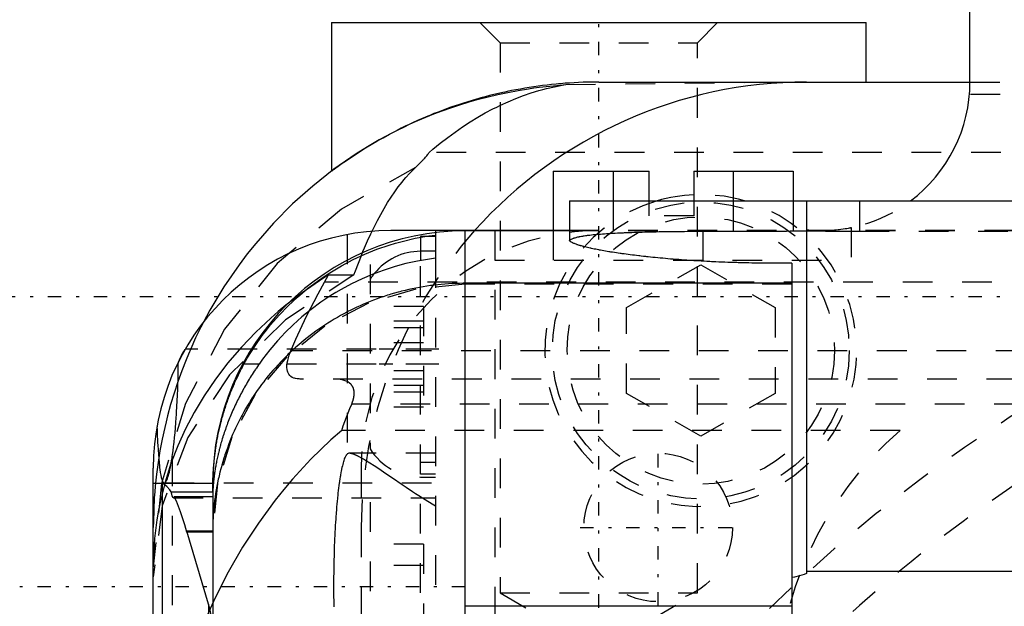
# Model space of a CAD drawing. Extents: x -128 to 128, y -5 to 816.
# Tile 17 of 24: x -62 to -28, y 717 to 737. Entities that reach past the tile are written whole.
import ezdxf

# ---------------------------------------------------------------- set-up
doc = ezdxf.new("R2010")
doc.units = 0
doc.linetypes.add('CENTER', pattern=[1.5, 0.45, -0.5, 0.05, -0.5])
doc.linetypes.add('DASHED', pattern=[2, 1, -1])
for name, color, linetype in [('AM_0', 7, 'CONTINUOUS'), ('AM_3', 7, 'DASHED'), ('AM_7', 7, 'CENTER')]:
    doc.layers.add(name, color=color, linetype=linetype)

msp = doc.modelspace()

# ---------------------------------------------------------------- linework, layer by layer
at = {"layer": 'AM_0', "color": 7, "linetype": 'CONTINUOUS'}
for p, q in [((-29.5, 735), (-29.5, 742)), ((-51, 737), (-51, 732)), ((-51, 737), (-33, 737)), ((-33, 735), (-33, 737)), ((-42, 735), (-29.5, 735)), ((-43.541, 732), (-43.541, 730)), ((-43.541, 732), (-40.3, 732)), ((-41.521, 732), (-41.521, 731)), ((-40.3, 731), (-40.3, 732)), ((-38.8, 732), (-35.459, 732)), ((-38.8, 732), (-38.8, 731)), ((-37.479, 732), (-37.479, 731)), ((-35.459, 732), (-35.459, 731)), ((-42.986, 731), (27.986, 731)), ((-42.986, 731), (-42.986, 729.659)), ((-35, 731), (-35, 718.448)), ((-42.986, 730), (-49, 730)), ((-47.5, 729.847), (-47.5, 729.065)), ((-42.986, 729.986), (-46.5, 729.986)), ((-46.5, 630.014), (-46.5, 729.986)), ((-47.5, 729.3), (-48, 729.3)), ((-48, 729.3), (-48, 728.992)), ((-35.5, 728.9), (-35.5, 715.989)), ((-35.5, 728.223), (-46.5, 728.223)), ((-53.44, 725.5), (-53.947, 725.5)), ((-57, 638), (-57, 722)), ((-55, 721.486), (-57, 721.486)), ((-56.696, 721.476), (-57, 721.476)), ((-56.696, 638.524), (-56.696, 721.476)), ((-55, 721.486), (-55, 721.202)), ((-56.394, 721.202), (-55, 721.202)), ((-55, 721.032), (-56.296, 721.032)), ((-55, 721.032), (-55, 680)), ((-55.874, 719.878), (-55.875, 719.846)), ((-55, 719.878), (-55.874, 719.878)), ((-55.137, 717.414), (-55.874, 719.878)), ((-35, 718.524), (-16.6, 718.524)), ((-55.137, 717.414), (-55.137, 642.586)), ((-35.5, 717.346), (-46.5, 717.346))]:
    msp.add_line(p, q, dxfattribs=at)
for points in [[(-42, 735, 0), (-42.076, 735, 0), (-42.227, 734.998, 0), (-42.379, 734.995, 0), (-42.455, 734.993, 0), (-42.53, 734.991, 0), (-42.682, 734.984, 0), (-42.833, 734.977, 0), (-42.985, 734.968, 0), (-43.136, 734.957, 0), (-43.287, 734.945, 0), (-43.362, 734.938, 0), (-43.438, 734.931, 0), (-43.589, 734.916, 0), (-43.739, 734.899, 0), (-43.89, 734.88, 0), (-44.04, 734.861, 0), (-44.19, 734.839, 0), (-44.265, 734.828, 0), (-44.34, 734.816, 0), (-44.489, 734.792, 0), (-44.639, 734.766, 0), (-44.713, 734.753, 0), (-44.788, 734.739, 0), (-44.937, 734.71, 0), (-45.085, 734.679, 0), (-45.159, 734.664, 0), (-45.233, 734.647, 0), (-45.381, 734.614, 0), (-45.529, 734.579, 0), (-45.676, 734.543, 0), (-45.823, 734.505, 0), (-45.969, 734.465, 0), (-46.042, 734.445, 0), (-46.115, 734.425, 0), (-46.26, 734.382, 0), (-46.406, 734.338, 0), (-46.55, 734.293, 0), (-46.694, 734.246, 0), (-46.838, 734.198, 0), (-46.91, 734.174, 0), (-46.981, 734.149, 0), (-47.124, 734.098, 0), (-47.266, 734.045, 0), (-47.408, 733.991, 0), (-47.549, 733.936, 0), (-47.69, 733.879, 0), (-47.76, 733.85, 0), (-47.83, 733.821, 0), (-47.969, 733.761, 0), (-48.108, 733.7, 0), (-48.246, 733.638, 0), (-48.383, 733.574, 0), (-48.52, 733.509, 0), (-48.588, 733.476, 0), (-48.656, 733.442, 0), (-48.792, 733.374, 0), (-48.927, 733.305, 0), (-49.393, 733.052, 0), (-49.785, 732.822, 0), (-50.17, 732.58, 0), (-50.917, 732.062, 0), (-51.632, 731.499, 0), (-52.311, 730.894, 0), (-52.952, 730.25, 0), (-53.553, 729.567, 0), (-53.838, 729.213, 0), (-54.111, 728.85, 0), (-54.625, 728.099, 0), (-55.093, 727.32, 0), (-55.309, 726.919, 0)], [(-53.947, 725.5, 0), (-53.835, 725.698, 0), (-53.593, 726.087, 0), (-53.33, 726.463, 0), (-53.192, 726.644, 0), (-53.05, 726.82, 0), (-52.759, 727.155, 0), (-52.461, 727.463, 0), (-52.145, 727.759, 0), (-51.803, 728.048, 0), (-51.439, 728.323, 0), (-51.25, 728.454, 0), (-51.058, 728.58, 0), (-50.666, 728.814, 0), (-50.269, 729.024, 0), (-49.873, 729.208, 0), (-49.477, 729.367, 0), (-49.06, 729.511, 0), (-48.844, 729.576, 0), (-48.624, 729.636, 0), (-48.178, 729.739, 0), (-47.726, 729.817, 0), (-47.5, 729.847, 0)], [(-35.5, 728.9, 0), (-35.55, 728.9, 0), (-35.65, 728.899, 0), (-35.75, 728.898, 0), (-35.8, 728.898, 0), (-35.85, 728.898, 0), (-35.949, 728.898, 0), (-36.047, 728.898, 0), (-36.146, 728.898, 0), (-36.246, 728.898, 0), (-36.346, 728.899, 0), (-36.396, 728.899, 0), (-36.446, 728.9, 0), (-36.546, 728.901, 0), (-36.647, 728.902, 0), (-36.748, 728.904, 0), (-36.849, 728.905, 0), (-36.95, 728.907, 0), (-37.001, 728.908, 0), (-37.052, 728.91, 0), (-37.153, 728.912, 0), (-37.254, 728.915, 0), (-37.305, 728.916, 0), (-37.356, 728.918, 0), (-37.457, 728.921, 0), (-37.558, 728.924, 0), (-37.608, 728.926, 0), (-37.659, 728.927, 0), (-37.759, 728.931, 0), (-37.86, 728.935, 0), (-37.96, 728.939, 0), (-38.06, 728.944, 0), (-38.159, 728.948, 0), (-38.209, 728.951, 0), (-38.258, 728.953, 0), (-38.357, 728.958, 0), (-38.455, 728.964, 0), (-38.553, 728.969, 0), (-38.65, 728.975, 0), (-38.746, 728.98, 0), (-38.794, 728.983, 0), (-38.842, 728.986, 0), (-38.937, 728.993, 0), (-39.031, 728.999, 0), (-39.125, 729.006, 0), (-39.218, 729.012, 0), (-39.31, 729.019, 0), (-39.356, 729.023, 0), (-39.401, 729.026, 0), (-39.492, 729.033, 0), (-39.581, 729.041, 0), (-39.67, 729.048, 0), (-39.758, 729.056, 0), (-39.844, 729.064, 0), (-39.887, 729.068, 0), (-39.93, 729.072, 0), (-40.015, 729.08, 0), (-40.098, 729.088, 0), (-40.181, 729.096, 0), (-40.262, 729.104, 0), (-40.342, 729.113, 0), (-40.382, 729.117, 0), (-40.421, 729.121, 0), (-40.499, 729.13, 0), (-40.576, 729.139, 0), (-40.614, 729.143, 0), (-40.651, 729.147, 0), (-40.725, 729.156, 0), (-40.798, 729.165, 0), (-40.834, 729.169, 0), (-40.87, 729.174, 0), (-40.94, 729.183, 0), (-41.009, 729.192, 0), (-41.078, 729.201, 0), (-41.145, 729.21, 0), (-41.212, 729.219, 0), (-41.246, 729.224, 0), (-41.279, 729.229, 0), (-41.344, 729.238, 0), (-41.409, 729.248, 0), (-41.472, 729.258, 0), (-41.535, 729.267, 0), (-41.597, 729.277, 0), (-41.627, 729.282, 0), (-41.658, 729.287, 0), (-41.717, 729.297, 0), (-41.776, 729.307, 0), (-41.833, 729.317, 0), (-41.89, 729.327, 0), (-41.945, 729.337, 0), (-41.972, 729.342, 0), (-41.999, 729.347, 0), (-42.051, 729.358, 0), (-42.103, 729.368, 0), (-42.153, 729.378, 0), (-42.202, 729.388, 0), (-42.249, 729.399, 0), (-42.273, 729.404, 0), (-42.295, 729.409, 0), (-42.34, 729.419, 0), (-42.384, 729.429, 0), (-42.426, 729.439, 0), (-42.466, 729.449, 0), (-42.506, 729.46, 0), (-42.525, 729.465, 0), (-42.543, 729.47, 0), (-42.58, 729.48, 0), (-42.614, 729.49, 0), (-42.631, 729.495, 0), (-42.648, 729.5, 0), (-42.68, 729.509, 0), (-42.71, 729.519, 0), (-42.724, 729.524, 0), (-42.739, 729.529, 0), (-42.766, 729.539, 0), (-42.792, 729.548, 0), (-42.816, 729.558, 0), (-42.839, 729.567, 0), (-42.86, 729.576, 0), (-42.87, 729.581, 0), (-42.88, 729.586, 0), (-42.898, 729.595, 0), (-42.915, 729.604, 0), (-42.93, 729.613, 0), (-42.944, 729.621, 0), (-42.956, 729.63, 0), (-42.961, 729.634, 0), (-42.966, 729.639, 0), (-42.975, 729.647, 0), (-42.983, 729.655, 0), (-42.986, 729.659, 0)], [(-47.5, 729.065, 0), (-47.7, 729.039, 0), (-48.1, 728.972, 0), (-48.498, 728.885, 0), (-48.694, 728.834, 0), (-48.887, 728.78, 0), (-49.264, 728.659, 0), (-49.626, 728.524, 0), (-49.973, 728.376, 0), (-50.324, 728.208, 0), (-50.675, 728.019, 0), (-50.85, 727.917, 0), (-51.022, 727.81, 0), (-51.361, 727.584, 0), (-51.686, 727.343, 0), (-51.996, 727.091, 0), (-52.287, 726.83, 0), (-52.557, 726.565, 0), (-52.689, 726.427, 0), (-52.819, 726.284, 0), (-53.075, 725.983, 0), (-53.321, 725.665, 0), (-53.44, 725.5, 0)], [(-46.5, 728.223, 0), (-46.562, 728.223, 0), (-46.685, 728.222, 0), (-46.809, 728.218, 0), (-46.871, 728.216, 0), (-46.933, 728.213, 0), (-47.056, 728.206, 0), (-47.179, 728.197, 0), (-47.302, 728.186, 0), (-47.425, 728.174, 0), (-47.548, 728.16, 0), (-47.609, 728.152, 0), (-47.671, 728.144, 0), (-47.793, 728.126, 0), (-47.915, 728.107, 0), (-48.037, 728.086, 0), (-48.158, 728.063, 0), (-48.279, 728.039, 0), (-48.34, 728.026, 0), (-48.4, 728.012, 0), (-48.52, 727.984, 0), (-48.64, 727.955, 0), (-48.7, 727.939, 0), (-48.76, 727.923, 0), (-48.879, 727.89, 0), (-48.997, 727.855, 0), (-49.056, 727.837, 0), (-49.115, 727.819, 0), (-49.232, 727.781, 0), (-49.349, 727.741, 0), (-49.465, 727.699, 0), (-49.581, 727.656, 0), (-49.696, 727.611, 0), (-49.753, 727.588, 0), (-49.81, 727.565, 0), (-49.923, 727.517, 0), (-50.036, 727.467, 0), (-50.148, 727.416, 0), (-50.259, 727.363, 0), (-50.37, 727.308, 0), (-50.425, 727.281, 0), (-50.48, 727.252, 0), (-50.588, 727.195, 0), (-50.696, 727.136, 0), (-50.803, 727.075, 0), (-50.91, 727.013, 0), (-51.015, 726.949, 0), (-51.067, 726.917, 0), (-51.119, 726.884, 0), (-51.222, 726.817, 0), (-51.325, 726.749, 0), (-51.426, 726.679, 0), (-51.526, 726.608, 0), (-51.625, 726.536, 0), (-51.674, 726.499, 0), (-51.723, 726.462, 0), (-51.82, 726.387, 0), (-51.916, 726.31, 0), (-52.011, 726.232, 0), (-52.104, 726.153, 0), (-52.197, 726.072, 0), (-52.243, 726.031, 0), (-52.288, 725.99, 0), (-52.378, 725.907, 0), (-52.467, 725.822, 0), (-52.51, 725.779, 0), (-52.554, 725.736, 0), (-52.64, 725.649, 0), (-52.725, 725.561, 0), (-52.767, 725.516, 0), (-52.808, 725.471, 0), (-52.891, 725.381, 0), (-52.971, 725.289, 0), (-53.051, 725.196, 0), (-53.129, 725.102, 0), (-53.206, 725.007, 0), (-53.244, 724.958, 0), (-53.281, 724.91, 0), (-53.355, 724.813, 0), (-53.427, 724.714, 0), (-53.498, 724.615, 0), (-53.567, 724.515, 0), (-53.635, 724.413, 0), (-53.669, 724.362, 0), (-53.702, 724.311, 0), (-53.767, 724.208, 0), (-53.83, 724.103, 0), (-53.892, 723.998, 0), (-53.952, 723.892, 0), (-54.011, 723.785, 0), (-54.04, 723.732, 0), (-54.068, 723.678, 0), (-54.123, 723.569, 0), (-54.177, 723.46, 0), (-54.23, 723.35, 0), (-54.28, 723.239, 0), (-54.329, 723.128, 0), (-54.353, 723.072, 0), (-54.376, 723.016, 0), (-54.422, 722.903, 0), (-54.466, 722.789, 0), (-54.508, 722.675, 0), (-54.549, 722.561, 0), (-54.588, 722.445, 0), (-54.607, 722.388, 0), (-54.625, 722.33, 0), (-54.66, 722.213, 0), (-54.694, 722.097, 0), (-54.71, 722.038, 0), (-54.726, 721.979, 0), (-54.756, 721.862, 0), (-54.785, 721.744, 0), (-54.799, 721.684, 0), (-54.812, 721.625, 0), (-54.837, 721.506, 0), (-54.86, 721.387, 0), (-54.881, 721.268, 0), (-54.901, 721.148, 0), (-54.919, 721.028, 0), (-54.927, 720.967, 0), (-54.935, 720.907, 0), (-54.949, 720.787, 0), (-54.962, 720.666, 0), (-54.973, 720.545, 0), (-54.982, 720.424, 0), (-54.989, 720.303, 0), (-54.992, 720.242, 0), (-54.994, 720.182, 0), (-54.998, 720.06, 0), (-55, 719.939, 0), (-55, 719.878, 0)], [(-56.157, 725.574, 0), (-56.121, 725.645, 0), (-56.047, 725.788, 0), (-55.968, 725.929, 0), (-55.928, 726, 0)], [(-53.44, 725.5, 0), (-53.458, 725.474, 0), (-53.494, 725.422, 0), (-53.53, 725.369, 0), (-53.548, 725.343, 0), (-53.565, 725.316, 0), (-53.6, 725.263, 0), (-53.635, 725.21, 0), (-53.669, 725.157, 0), (-53.703, 725.103, 0), (-53.737, 725.049, 0), (-53.753, 725.022, 0), (-53.77, 724.995, 0), (-53.803, 724.941, 0), (-53.835, 724.887, 0), (-53.867, 724.832, 0), (-53.898, 724.778, 0), (-53.93, 724.723, 0), (-53.945, 724.696, 0), (-53.96, 724.668, 0), (-53.99, 724.613, 0), (-54.02, 724.558, 0), (-54.035, 724.531, 0), (-54.05, 724.503, 0), (-54.078, 724.448, 0), (-54.107, 724.393, 0), (-54.121, 724.366, 0), (-54.135, 724.338, 0), (-54.162, 724.283, 0), (-54.189, 724.228, 0), (-54.216, 724.172, 0), (-54.242, 724.117, 0), (-54.268, 724.062, 0), (-54.281, 724.034, 0), (-54.293, 724.006, 0), (-54.318, 723.951, 0), (-54.342, 723.896, 0), (-54.366, 723.842, 0), (-54.389, 723.787, 0), (-54.412, 723.732, 0), (-54.423, 723.705, 0), (-54.434, 723.678, 0), (-54.455, 723.624, 0), (-54.477, 723.57, 0), (-54.497, 723.516, 0), (-54.518, 723.462, 0), (-54.537, 723.408, 0), (-54.547, 723.382, 0), (-54.557, 723.355, 0), (-54.575, 723.302, 0), (-54.594, 723.249, 0), (-54.612, 723.196, 0), (-54.629, 723.144, 0), (-54.646, 723.092, 0), (-54.654, 723.067, 0), (-54.662, 723.041, 0), (-54.678, 722.99, 0), (-54.693, 722.939, 0), (-54.708, 722.889, 0), (-54.722, 722.839, 0), (-54.736, 722.79, 0), (-54.743, 722.765, 0), (-54.75, 722.741, 0), (-54.763, 722.693, 0), (-54.775, 722.645, 0), (-54.781, 722.621, 0), (-54.787, 722.597, 0), (-54.799, 722.55, 0), (-54.81, 722.504, 0), (-54.816, 722.481, 0), (-54.821, 722.458, 0), (-54.831, 722.412, 0), (-54.841, 722.367, 0), (-54.851, 722.323, 0), (-54.86, 722.279, 0), (-54.869, 722.236, 0), (-54.873, 722.214, 0), (-54.877, 722.193, 0), (-54.885, 722.151, 0), (-54.893, 722.109, 0), (-54.9, 722.068, 0), (-54.907, 722.028, 0), (-54.914, 721.988, 0), (-54.917, 721.968, 0), (-54.92, 721.949, 0), (-54.926, 721.91, 0), (-54.932, 721.873, 0), (-54.937, 721.836, 0), (-54.942, 721.799, 0), (-54.947, 721.764, 0), (-54.95, 721.746, 0), (-54.952, 721.729, 0), (-54.956, 721.695, 0), (-54.96, 721.662, 0), (-54.964, 721.629, 0), (-54.967, 721.597, 0), (-54.97, 721.566, 0), (-54.972, 721.551, 0), (-54.973, 721.536, 0), (-54.976, 721.507, 0), (-54.979, 721.478, 0), (-54.981, 721.45, 0), (-54.983, 721.423, 0), (-54.985, 721.397, 0), (-54.986, 721.384, 0), (-54.987, 721.371, 0), (-54.989, 721.346, 0), (-54.99, 721.322, 0), (-54.991, 721.311, 0), (-54.992, 721.299, 0), (-54.993, 721.277, 0), (-54.994, 721.255, 0), (-54.994, 721.245, 0), (-54.995, 721.235, 0), (-54.996, 721.215, 0), (-54.997, 721.196, 0), (-54.997, 721.178, 0), (-54.998, 721.161, 0), (-54.998, 721.144, 0), (-54.998, 721.136, 0), (-54.999, 721.129, 0), (-54.999, 721.114, 0), (-54.999, 721.1, 0), (-55, 721.088, 0), (-55, 721.076, 0), (-55, 721.064, 0), (-55, 721.059, 0), (-55, 721.054, 0), (-55, 721.045, 0), (-55, 721.036, 0), (-55, 721.032, 0)], [(-55, 721.202, 0), (-55, 721.21, 0), (-55, 721.227, 0), (-55, 721.244, 0), (-55, 721.253, 0), (-55, 721.262, 0), (-55, 721.281, 0), (-55, 721.3, 0), (-55, 721.32, 0), (-54.999, 721.341, 0), (-54.999, 721.362, 0), (-54.999, 721.372, 0), (-54.999, 721.383, 0), (-54.998, 721.406, 0), (-54.998, 721.429, 0), (-54.998, 721.452, 0), (-54.997, 721.477, 0), (-54.997, 721.501, 0), (-54.996, 721.514, 0), (-54.996, 721.527, 0), (-54.995, 721.553, 0), (-54.994, 721.579, 0), (-54.994, 721.592, 0), (-54.993, 721.606, 0), (-54.992, 721.634, 0), (-54.991, 721.662, 0), (-54.991, 721.676, 0), (-54.99, 721.691, 0), (-54.989, 721.72, 0), (-54.987, 721.75, 0), (-54.986, 721.78, 0), (-54.984, 721.811, 0), (-54.982, 721.842, 0), (-54.982, 721.858, 0), (-54.981, 721.874, 0), (-54.978, 721.907, 0), (-54.976, 721.94, 0), (-54.974, 721.973, 0), (-54.971, 722.007, 0), (-54.969, 722.042, 0), (-54.967, 722.059, 0), (-54.966, 722.077, 0), (-54.963, 722.112, 0), (-54.96, 722.148, 0), (-54.956, 722.185, 0), (-54.953, 722.222, 0), (-54.949, 722.259, 0), (-54.947, 722.278, 0), (-54.945, 722.297, 0), (-54.941, 722.336, 0), (-54.936, 722.375, 0), (-54.932, 722.414, 0), (-54.927, 722.454, 0), (-54.922, 722.494, 0), (-54.919, 722.514, 0), (-54.916, 722.535, 0), (-54.911, 722.575, 0), (-54.905, 722.617, 0), (-54.899, 722.658, 0), (-54.892, 722.7, 0), (-54.886, 722.743, 0), (-54.882, 722.764, 0), (-54.879, 722.785, 0), (-54.872, 722.828, 0), (-54.864, 722.872, 0), (-54.861, 722.893, 0), (-54.857, 722.915, 0), (-54.849, 722.959, 0), (-54.84, 723.004, 0), (-54.836, 723.026, 0), (-54.832, 723.048, 0), (-54.823, 723.093, 0), (-54.814, 723.139, 0), (-54.804, 723.184, 0), (-54.794, 723.23, 0), (-54.784, 723.276, 0), (-54.779, 723.299, 0), (-54.774, 723.323, 0), (-54.763, 723.369, 0), (-54.752, 723.416, 0), (-54.74, 723.464, 0), (-54.728, 723.511, 0), (-54.716, 723.559, 0), (-54.71, 723.583, 0), (-54.704, 723.607, 0), (-54.691, 723.655, 0), (-54.677, 723.704, 0), (-54.664, 723.752, 0), (-54.65, 723.801, 0), (-54.635, 723.85, 0), (-54.628, 723.874, 0), (-54.621, 723.899, 0), (-54.606, 723.948, 0), (-54.59, 723.997, 0), (-54.574, 724.046, 0), (-54.558, 724.096, 0), (-54.542, 724.145, 0), (-54.533, 724.17, 0), (-54.525, 724.194, 0), (-54.508, 724.244, 0), (-54.49, 724.294, 0), (-54.472, 724.343, 0), (-54.454, 724.393, 0), (-54.435, 724.443, 0), (-54.426, 724.467, 0), (-54.416, 724.492, 0), (-54.397, 724.542, 0), (-54.377, 724.592, 0), (-54.367, 724.617, 0), (-54.357, 724.642, 0), (-54.336, 724.691, 0), (-54.315, 724.741, 0), (-54.305, 724.766, 0), (-54.294, 724.791, 0), (-54.272, 724.841, 0), (-54.25, 724.89, 0), (-54.228, 724.94, 0), (-54.205, 724.989, 0), (-54.182, 725.038, 0), (-54.171, 725.063, 0), (-54.159, 725.087, 0), (-54.135, 725.136, 0), (-54.111, 725.185, 0), (-54.087, 725.234, 0), (-54.062, 725.283, 0), (-54.037, 725.331, 0), (-54.025, 725.355, 0), (-54.012, 725.38, 0), (-53.986, 725.428, 0), (-53.96, 725.476, 0), (-53.947, 725.5, 0)], [(-56.394, 721.202, 0), (-56.444, 721.273, 0), (-56.545, 721.385, 0), (-56.646, 721.456, 0), (-56.696, 721.476, 0)], [(-56.324, 721, 0), (-56.326, 721, 0), (-56.33, 721.001, 0), (-56.334, 721.004, 0), (-56.336, 721.006, 0), (-56.338, 721.008, 0), (-56.342, 721.013, 0), (-56.346, 721.019, 0), (-56.35, 721.027, 0), (-56.354, 721.035, 0), (-56.358, 721.045, 0), (-56.36, 721.051, 0), (-56.362, 721.057, 0), (-56.365, 721.069, 0), (-56.369, 721.083, 0), (-56.373, 721.098, 0), (-56.377, 721.114, 0), (-56.381, 721.131, 0), (-56.383, 721.141, 0), (-56.385, 721.15, 0), (-56.388, 721.17, 0), (-56.392, 721.191, 0), (-56.394, 721.202, 0)], [(-56.296, 721.032, 0), (-56.301, 721.023, 0), (-56.31, 721.008, 0), (-56.32, 721.001, 0), (-56.324, 721, 0)], [(-55.875, 719.846, 0), (-55.944, 720.094, 0), (-56.085, 720.531, 0), (-56.225, 720.886, 0), (-56.296, 721.032, 0)], [(-35, 718.448, 0), (-35.079, 718.42, 0), (-35.244, 718.369, 0), (-35.414, 718.329, 0), (-35.5, 718.313, 0)], [(-55, 716.498, 0), (-55.004, 716.651, 0), (-55.034, 716.956, 0), (-55.095, 717.261, 0), (-55.137, 717.414, 0)]]:
    msp.add_polyline3d(points, dxfattribs=at)
for centre, radius, start, end in [((-35, 720), 15, 90, 138.1897), ((-34.5, 735), 5, 306.8699, 0), ((-38.565, 725.96), 5.25, 92.5655, 106.2602), ((-49, 722), 8, 90, 180), ((-46.5, 721.486), 8.5, 90, 180), ((-48, 727.3), 2, 90, 141.3499)]:
    msp.add_arc(centre, radius, start, end, dxfattribs=at)
at = {"layer": 'AM_3', "color": 6, "linetype": 'DASHED'}
for p, q in [((-46, 737), (-45.324, 736.323)), ((-38.677, 736.323), (-38, 737)), ((-45.324, 736.323), (-45.324, 717.8)), ((-45.324, 736.323), (-38.677, 736.323)), ((-38.677, 717.8), (-38.677, 736.323)), ((-43.105, 734.914), (-35.292, 735)), ((-29.5, 735), (29.5, 735)), ((29.517, 734.582), (-29.517, 734.582)), ((3.534, 732.63), (-47.71, 732.63)), ((-41.521, 731), (-41.521, 729)), ((-40.3, 730.5), (-40.3, 731)), ((-38.8, 731), (-38.8, 730.5)), ((-37.479, 731), (-37.479, 729)), ((-35.459, 731), (-35.459, 729)), ((-33.222, 731), (-33.222, 729.984)), ((-38.8, 730.5), (-40.3, 730.5)), ((-33.5, 730.101), (-33.5, 729)), ((-50.468, 729.864), (-50.468, 722.479)), ((-47.5, 729.8), (-48, 729.8)), ((-48, 729.8), (-48, 729.3)), ((-47.5, 730), (-47.5, 729.3)), ((-45.5, 730), (-45.5, 630)), ((-43.541, 730), (-43.541, 729)), ((27.986, 730), (-42.986, 730)), ((27.986, 729.986), (-42.986, 729.986)), ((-38.5, 730), (-38.5, 729)), ((-33.222, 729.984), (18.222, 729.984)), ((-49.7, 728.854), (-49.7, 722.646)), ((-48, 715.8), (-48, 728.992)), ((-47.5, 729.065), (-47.5, 707.5)), ((-45.5, 729), (-33.5, 729)), ((-41.065, 727.403), (-38.565, 728.847)), ((-38.565, 728.847), (-36.065, 727.403)), ((-51.233, 728.264), (-51.096, 728.506)), ((-51.096, 728.506), (-50.246, 728.506)), ((51.233, 728.264), (-51.233, 728.264)), ((-35.5, 728.19), (-46.5, 728.19)), ((-47.9, 727.443), (-49.7, 727.443)), ((-47.9, 727.443), (-47.9, 724.057)), ((-41.065, 724.517), (-41.065, 727.403)), ((-36.065, 727.403), (-36.065, 724.517)), ((-47.9, 726.943), (-49.7, 726.943)), ((-47.9, 726.722), (-49.7, 726.722)), ((-47.9, 726.222), (-49.7, 726.222)), ((-47.5, 726), (-55.928, 726)), ((52.368, 725.947), (-52.368, 725.947)), ((-47.5, 725.5), (-53.44, 725.5)), ((-47.9, 725.278), (-49.7, 725.278)), ((52.057, 725), (-52.057, 725)), ((-47.9, 724.778), (-49.7, 724.778)), ((-47.9, 724.557), (-49.7, 724.557)), ((-38.565, 723.073), (-41.065, 724.517)), ((-36.065, 724.517), (-38.565, 723.073)), ((50.319, 724.155), (-50.319, 724.155)), ((-47.9, 724.057), (-49.7, 724.057)), ((-31.856, 723.271), (-50.657, 723.271)), ((-47.5, 722.5), (-50.399, 722.5)), ((-56.361, 722.39), (-56.361, 637.61)), ((-48, 722.2), (-47.5, 722.2)), ((-50, 722), (-50, 707.5)), ((-47.5, 721.8), (-48, 721.8)), ((-56.63, 721.5), (-47.5, 721.5)), ((-48, 721.7), (-47.5, 721.7)), ((-56.324, 721), (-47.5, 721)), ((-49.7, 720.854), (-49.7, 715.146)), ((-55, 719.846), (-55.875, 719.846)), ((-47.9, 719.443), (-49.7, 719.443)), ((-47.9, 719.443), (-47.9, 716.557)), ((-47.9, 718.722), (-49.7, 718.722)), ((-45.324, 717.8), (-38.677, 717.8)), ((-45.324, 717.8), (-42, 715.881)), ((-42, 715.881), (-38.677, 717.8))]:
    msp.add_line(p, q, dxfattribs=at)
for points in [[(-48.176, 732.122), (-50.66, 730.724), (-52.828, 728.887), (-54.602, 726.679), (-55.918, 724.179), (-56.727, 721.48), (-57, 718.678)], [(-50.246, 728.506), (-52.547, 726.993), (-54.437, 725.142), (-55.842, 723.026), (-56.708, 720.727), (-57, 718.335)], [(-46.5, 728.19), (-48.158, 728.029), (-49.753, 727.555), (-51.222, 726.783), (-52.51, 725.746), (-53.567, 724.481), (-54.353, 723.039), (-54.837, 721.474), (-55, 719.846)]]:
    msp.add_lwpolyline(points, dxfattribs=at)
for points in [[(-48.708, 733.416, 0), (-48.59, 733.475, 0), (-48.346, 733.591, 0), (-48.092, 733.705, 0), (-47.961, 733.762, 0), (-47.828, 733.818, 0), (-47.554, 733.928, 0), (-47.271, 734.034, 0), (-46.98, 734.137, 0), (-46.679, 734.236, 0), (-46.37, 734.331, 0), (-46.213, 734.376, 0), (-46.054, 734.42, 0), (-45.73, 734.503, 0), (-45.399, 734.581, 0), (-45.06, 734.652, 0), (-44.716, 734.717, 0), (-44.365, 734.774, 0), (-44.189, 734.8, 0), (-44.01, 734.824, 0), (-43.651, 734.866, 0), (-43.288, 734.9, 0), (-43.105, 734.914, 0)], [(-47.71, 732.63, 0), (-47.586, 732.735, 0), (-47.337, 732.938, 0), (-47.087, 733.132, 0), (-46.962, 733.225, 0), (-46.836, 733.316, 0), (-46.584, 733.491, 0), (-46.331, 733.656, 0), (-46.077, 733.812, 0), (-45.822, 733.958, 0), (-45.566, 734.094, 0), (-45.437, 734.159, 0), (-45.309, 734.221, 0), (-45.052, 734.339, 0), (-44.794, 734.447, 0), (-44.535, 734.545, 0), (-44.276, 734.634, 0), (-44.017, 734.713, 0), (-43.887, 734.749, 0), (-43.757, 734.782, 0), (-43.496, 734.842, 0), (-43.236, 734.892, 0), (-43.105, 734.914, 0)], [(-51, 732, 0), (-50.998, 732.001, 0), (-50.984, 732.012, 0), (-50.954, 732.034, 0), (-50.934, 732.05, 0), (-50.909, 732.067, 0), (-50.85, 732.111, 0), (-50.775, 732.166, 0), (-50.685, 732.23, 0), (-50.581, 732.303, 0), (-50.462, 732.385, 0), (-50.397, 732.429, 0), (-50.329, 732.475, 0), (-50.182, 732.572, 0), (-50.023, 732.674, 0), (-49.85, 732.782, 0), (-49.666, 732.893, 0), (-49.47, 733.007, 0), (-49.369, 733.065, 0), (-49.264, 733.124, 0), (-49.048, 733.241, 0), (-48.824, 733.358, 0), (-48.708, 733.416, 0)], [(-48.176, 732.122, 0), (-48.075, 732.219, 0), (-47.967, 732.327, 0), (-47.939, 732.356, 0), (-47.911, 732.385, 0), (-47.898, 732.399, 0), (-47.885, 732.413, 0), (-47.86, 732.441, 0), (-47.836, 732.468, 0), (-47.813, 732.495, 0), (-47.791, 732.521, 0), (-47.771, 732.546, 0), (-47.761, 732.558, 0), (-47.752, 732.571, 0), (-47.734, 732.595, 0), (-47.718, 732.618, 0), (-47.71, 732.63, 0)], [(-50.246, 728.506, 0), (-50.196, 728.642, 0), (-50.096, 728.906, 0), (-49.994, 729.163, 0), (-49.942, 729.289, 0), (-49.89, 729.413, 0), (-49.784, 729.655, 0), (-49.677, 729.889, 0), (-49.567, 730.115, 0), (-49.456, 730.334, 0), (-49.343, 730.544, 0), (-49.286, 730.646, 0), (-49.228, 730.746, 0), (-49.111, 730.941, 0), (-48.993, 731.126, 0), (-48.872, 731.303, 0), (-48.75, 731.472, 0), (-48.626, 731.632, 0), (-48.563, 731.708, 0), (-48.5, 731.783, 0), (-48.372, 731.925, 0), (-48.242, 732.058, 0), (-48.176, 732.122, 0)], [(-35, 730.025, 0), (-34.925, 730.018, 0), (-34.777, 730.008, 0), (-34.636, 730.002, 0), (-34.567, 730, 0), (-34.5, 730, 0), (-34.371, 730.002, 0), (-34.25, 730.006, 0), (-34.136, 730.013, 0), (-34.031, 730.022, 0), (-33.935, 730.032, 0), (-33.89, 730.037, 0), (-33.848, 730.043, 0), (-33.77, 730.054, 0), (-33.702, 730.064, 0), (-33.644, 730.074, 0), (-33.596, 730.082, 0), (-33.558, 730.09, 0), (-33.542, 730.093, 0), (-33.529, 730.095, 0), (-33.51, 730.099, 0), (-33.501, 730.101, 0), (-33.5, 730.101, 0)], [(-42.986, 729.659, 0), (-42.983, 729.665, 0), (-42.973, 729.675, 0), (-42.962, 729.685, 0), (-42.956, 729.69, 0), (-42.949, 729.695, 0), (-42.933, 729.704, 0), (-42.916, 729.714, 0), (-42.896, 729.723, 0), (-42.874, 729.732, 0), (-42.85, 729.742, 0), (-42.838, 729.746, 0), (-42.825, 729.75, 0), (-42.797, 729.759, 0), (-42.766, 729.768, 0), (-42.734, 729.776, 0), (-42.7, 729.784, 0), (-42.663, 729.792, 0), (-42.644, 729.796, 0), (-42.625, 729.8, 0), (-42.584, 729.808, 0), (-42.542, 729.815, 0), (-42.52, 729.819, 0), (-42.497, 729.822, 0), (-42.45, 729.829, 0), (-42.402, 729.836, 0), (-42.376, 729.839, 0), (-42.351, 729.843, 0), (-42.298, 729.849, 0), (-42.244, 729.855, 0), (-42.187, 729.861, 0), (-42.129, 729.867, 0), (-42.068, 729.873, 0), (-42.037, 729.875, 0), (-42.006, 729.878, 0), (-41.942, 729.883, 0), (-41.877, 729.889, 0), (-41.809, 729.893, 0), (-41.74, 729.898, 0), (-41.669, 729.903, 0), (-41.633, 729.905, 0), (-41.597, 729.907, 0), (-41.523, 729.911, 0), (-41.448, 729.915, 0), (-41.371, 729.919, 0), (-41.293, 729.923, 0), (-41.213, 729.926, 0), (-41.173, 729.928, 0), (-41.132, 729.93, 0), (-41.05, 729.933, 0), (-40.967, 729.936, 0), (-40.883, 729.939, 0), (-40.798, 729.942, 0), (-40.711, 729.944, 0), (-40.668, 729.946, 0), (-40.624, 729.947, 0), (-40.535, 729.949, 0), (-40.444, 729.952, 0), (-40.352, 729.954, 0), (-40.258, 729.956, 0), (-40.162, 729.958, 0), (-40.113, 729.959, 0), (-40.064, 729.96, 0), (-39.965, 729.962, 0), (-39.864, 729.963, 0), (-39.813, 729.964, 0), (-39.761, 729.965, 0), (-39.657, 729.966, 0), (-39.552, 729.968, 0), (-39.498, 729.969, 0), (-39.445, 729.969, 0), (-39.336, 729.97, 0), (-39.226, 729.972, 0), (-39.115, 729.973, 0), (-39.003, 729.974, 0), (-38.889, 729.975, 0), (-38.832, 729.975, 0), (-38.775, 729.976, 0), (-38.659, 729.977, 0), (-38.542, 729.977, 0), (-38.424, 729.978, 0), (-38.305, 729.979, 0), (-38.185, 729.979, 0), (-38.125, 729.98, 0), (-38.064, 729.98, 0), (-37.943, 729.98, 0), (-37.82, 729.981, 0), (-37.697, 729.981, 0), (-37.573, 729.982, 0), (-37.449, 729.982, 0), (-37.386, 729.982, 0), (-37.324, 729.982, 0), (-37.199, 729.983, 0), (-37.073, 729.983, 0), (-36.946, 729.983, 0), (-36.82, 729.983, 0), (-36.693, 729.984, 0), (-36.63, 729.984, 0), (-36.566, 729.984, 0), (-36.439, 729.984, 0), (-36.312, 729.984, 0), (-36.185, 729.984, 0), (-36.058, 729.984, 0), (-35.931, 729.984, 0), (-35.867, 729.984, 0), (-35.804, 729.984, 0), (-35.678, 729.984, 0), (-35.551, 729.985, 0), (-35.488, 729.985, 0), (-35.426, 729.985, 0), (-35.3, 729.985, 0), (-35.176, 729.985, 0), (-35.114, 729.985, 0), (-35.052, 729.985, 0), (-34.928, 729.985, 0), (-34.804, 729.985, 0), (-34.679, 729.985, 0), (-34.553, 729.985, 0), (-34.428, 729.985, 0), (-34.365, 729.984, 0), (-34.301, 729.984, 0), (-34.175, 729.984, 0), (-34.048, 729.984, 0), (-33.921, 729.984, 0), (-33.794, 729.984, 0), (-33.667, 729.984, 0), (-33.603, 729.984, 0), (-33.54, 729.984, 0), (-33.413, 729.984, 0), (-33.286, 729.984, 0), (-33.222, 729.984, 0)], [(-51.096, 728.506, 0), (-51.404, 728.309, 0), (-51.992, 727.9, 0), (-52.535, 727.482, 0), (-52.792, 727.269, 0), (-53.048, 727.046, 0), (-53.551, 726.574, 0), (-54.033, 726.07, 0), (-54.487, 725.541, 0), (-54.906, 724.993, 0), (-55.286, 724.436, 0), (-55.459, 724.156, 0), (-55.621, 723.877, 0), (-55.912, 723.324, 0), (-56.173, 722.752, 0), (-56.406, 722.151, 0), (-56.604, 721.531, 0), (-56.763, 720.898, 0), (-56.828, 720.58, 0), (-56.882, 720.262, 0), (-56.959, 719.632, 0), (-56.996, 719.016, 0), (-57, 718.717, 0)], [(-52.368, 725.947, 0), (-52.199, 726.339, 0), (-51.84, 727.111, 0), (-51.449, 727.874, 0), (-51.233, 728.264, 0)], [(-55.309, 726.919, 0), (-55.4, 726.741, 0), (-55.575, 726.382, 0), (-55.74, 726.018, 0), (-55.819, 725.835, 0), (-55.895, 725.65, 0), (-56.041, 725.278, 0), (-56.176, 724.902, 0), (-56.302, 724.523, 0), (-56.417, 724.141, 0), (-56.522, 723.755, 0), (-56.571, 723.561, 0), (-56.617, 723.367, 0), (-56.702, 722.977, 0), (-56.776, 722.584, 0), (-56.839, 722.19, 0), (-56.892, 721.794, 0), (-56.935, 721.396, 0), (-56.952, 721.197, 0), (-56.967, 720.998, 0), (-56.988, 720.599, 0), (-56.999, 720.2, 0), (-57, 720, 0)], [(-52.057, 725, 0), (-52.092, 725.001, 0), (-52.158, 725.006, 0), (-52.218, 725.017, 0), (-52.247, 725.024, 0), (-52.274, 725.033, 0), (-52.324, 725.055, 0), (-52.369, 725.084, 0), (-52.407, 725.119, 0), (-52.439, 725.161, 0), (-52.465, 725.209, 0), (-52.475, 725.235, 0), (-52.484, 725.263, 0), (-52.496, 725.323, 0), (-52.501, 725.39, 0), (-52.499, 725.462, 0), (-52.491, 725.54, 0), (-52.475, 725.623, 0), (-52.465, 725.667, 0), (-52.453, 725.711, 0), (-52.424, 725.803, 0), (-52.388, 725.898, 0), (-52.368, 725.947, 0)], [(-56.361, 722.39, 0), (-56.352, 722.453, 0), (-56.333, 722.586, 0), (-56.316, 722.726, 0), (-56.307, 722.798, 0), (-56.299, 722.873, 0), (-56.283, 723.026, 0), (-56.267, 723.186, 0), (-56.253, 723.352, 0), (-56.239, 723.524, 0), (-56.227, 723.701, 0), (-56.221, 723.792, 0), (-56.215, 723.883, 0), (-56.204, 724.07, 0), (-56.195, 724.261, 0), (-56.186, 724.456, 0), (-56.178, 724.654, 0), (-56.172, 724.854, 0), (-56.169, 724.956, 0), (-56.166, 725.058, 0), (-56.162, 725.263, 0), (-56.159, 725.47, 0), (-56.157, 725.574, 0)], [(-50.319, 724.155, 0), (-50.316, 724.162, 0), (-50.31, 724.178, 0), (-50.304, 724.193, 0), (-50.302, 724.2, 0), (-50.299, 724.208, 0), (-50.293, 724.223, 0), (-50.288, 724.238, 0), (-50.283, 724.252, 0), (-50.279, 724.267, 0), (-50.274, 724.282, 0), (-50.272, 724.289, 0), (-50.27, 724.296, 0), (-50.266, 724.31, 0), (-50.262, 724.324, 0), (-50.259, 724.339, 0), (-50.256, 724.352, 0), (-50.253, 724.366, 0), (-50.251, 724.373, 0), (-50.25, 724.38, 0), (-50.247, 724.394, 0), (-50.245, 724.407, 0), (-50.244, 724.414, 0), (-50.243, 724.42, 0), (-50.241, 724.434, 0), (-50.24, 724.447, 0), (-50.239, 724.453, 0), (-50.238, 724.46, 0), (-50.237, 724.473, 0), (-50.236, 724.485, 0), (-50.236, 724.498, 0), (-50.235, 724.511, 0), (-50.235, 724.523, 0), (-50.235, 724.529, 0), (-50.236, 724.535, 0), (-50.236, 724.547, 0), (-50.237, 724.559, 0), (-50.238, 724.571, 0), (-50.239, 724.583, 0), (-50.24, 724.595, 0), (-50.241, 724.6, 0), (-50.242, 724.606, 0), (-50.244, 724.617, 0), (-50.246, 724.628, 0), (-50.249, 724.639, 0), (-50.252, 724.65, 0), (-50.255, 724.66, 0), (-50.256, 724.665, 0), (-50.258, 724.671, 0), (-50.261, 724.681, 0), (-50.265, 724.691, 0), (-50.269, 724.7, 0), (-50.273, 724.71, 0), (-50.277, 724.72, 0), (-50.28, 724.724, 0), (-50.282, 724.729, 0), (-50.287, 724.738, 0), (-50.292, 724.747, 0), (-50.297, 724.756, 0), (-50.303, 724.764, 0), (-50.308, 724.773, 0), (-50.311, 724.777, 0), (-50.314, 724.781, 0), (-50.32, 724.789, 0), (-50.327, 724.797, 0), (-50.33, 724.801, 0), (-50.35, 724.824, 0), (-50.397, 724.865, 0), (-50.45, 724.9, 0), (-50.508, 724.93, 0), (-50.572, 724.954, 0), (-50.64, 724.972, 0), (-50.676, 724.98, 0), (-50.712, 724.986, 0), (-50.788, 724.995, 0), (-50.866, 724.999, 0), (-50.906, 725, 0)], [(-50.657, 723.271, 0), (-50.604, 723.419, 0), (-50.493, 723.715, 0), (-50.378, 724.009, 0), (-50.319, 724.155, 0)], [(-50.657, 723.271, 0), (-51.019, 722.953, 0), (-51.698, 722.298, 0), (-52.313, 721.63, 0), (-52.609, 721.281, 0), (-52.9, 720.917, 0), (-53.463, 720.149, 0), (-53.992, 719.337, 0), (-54.48, 718.494, 0), (-54.919, 717.632, 0), (-55.307, 716.768, 0), (-55.481, 716.34, 0), (-55.642, 715.917, 0), (-55.938, 715.055, 0), (-56.203, 714.153, 0), (-56.434, 713.22, 0), (-56.627, 712.267, 0), (-56.779, 711.304, 0), (-56.84, 710.822, 0), (-56.89, 710.341, 0), (-56.962, 709.391, 0), (-56.996, 708.463, 0), (-57, 708.012, 0)], [(-56.878, 723.391, 0), (-56.875, 723.294, 0), (-56.867, 723.109, 0), (-56.859, 722.934, 0), (-56.855, 722.85, 0), (-56.85, 722.769, 0), (-56.841, 722.612, 0), (-56.83, 722.461, 0), (-56.819, 722.319, 0), (-56.807, 722.186, 0), (-56.794, 722.063, 0), (-56.787, 722.006, 0), (-56.78, 721.951, 0), (-56.765, 721.851, 0), (-56.749, 721.763, 0), (-56.732, 721.688, 0), (-56.715, 721.625, 0), (-56.697, 721.575, 0), (-56.687, 721.555, 0), (-56.678, 721.538, 0), (-56.659, 721.513, 0), (-56.639, 721.501, 0), (-56.63, 721.5, 0)], [(-50.468, 722.479, 0), (-50.475, 722.472, 0), (-50.489, 722.457, 0), (-50.503, 722.439, 0), (-50.509, 722.428, 0), (-50.516, 722.417, 0), (-50.53, 722.392, 0), (-50.544, 722.363, 0), (-50.557, 722.332, 0), (-50.57, 722.297, 0), (-50.584, 722.259, 0), (-50.59, 722.238, 0), (-50.597, 722.217, 0), (-50.61, 722.173, 0), (-50.623, 722.126, 0), (-50.635, 722.075, 0), (-50.648, 722.021, 0), (-50.66, 721.965, 0), (-50.666, 721.935, 0), (-50.673, 721.905, 0), (-50.685, 721.843, 0), (-50.696, 721.777, 0), (-50.702, 721.744, 0), (-50.708, 721.709, 0), (-50.719, 721.638, 0), (-50.731, 721.565, 0), (-50.736, 721.527, 0), (-50.741, 721.488, 0), (-50.752, 721.41, 0), (-50.763, 721.328, 0), (-50.773, 721.244, 0), (-50.783, 721.158, 0), (-50.792, 721.069, 0), (-50.797, 721.024, 0), (-50.802, 720.978, 0), (-50.811, 720.885, 0), (-50.82, 720.79, 0), (-50.828, 720.692, 0), (-50.836, 720.593, 0), (-50.844, 720.492, 0), (-50.848, 720.44, 0), (-50.852, 720.388, 0), (-50.859, 720.284, 0), (-50.866, 720.177, 0), (-50.873, 720.069, 0), (-50.879, 719.959, 0), (-50.885, 719.847, 0), (-50.887, 719.791, 0), (-50.89, 719.735, 0), (-50.895, 719.621, 0), (-50.9, 719.506, 0), (-50.905, 719.389, 0), (-50.909, 719.272, 0), (-50.913, 719.154, 0), (-50.914, 719.094, 0), (-50.916, 719.035, 0), (-50.919, 718.915, 0), (-50.922, 718.794, 0), (-50.924, 718.673, 0), (-50.926, 718.551, 0), (-50.927, 718.429, 0), (-50.928, 718.368, 0), (-50.929, 718.307, 0), (-50.929, 718.184, 0), (-50.93, 718.061, 0), (-50.93, 718, 0), (-50.93, 717.939, 0), (-50.929, 717.816, 0), (-50.929, 717.693, 0), (-50.928, 717.632, 0), (-50.927, 717.571, 0), (-50.926, 717.449, 0), (-50.924, 717.327, 0)], [(-50.399, 722.5, 0), (-50.413, 722.499, 0), (-50.438, 722.495, 0), (-50.459, 722.485, 0), (-50.468, 722.479, 0)], [(-47.5, 720.723, 0), (-47.615, 720.79, 0), (-47.842, 720.927, 0), (-48.063, 721.067, 0), (-48.171, 721.137, 0), (-48.278, 721.206, 0), (-48.486, 721.345, 0), (-48.688, 721.481, 0), (-48.881, 721.612, 0), (-49.067, 721.739, 0), (-49.244, 721.859, 0), (-49.329, 721.917, 0), (-49.411, 721.972, 0), (-49.569, 722.076, 0), (-49.715, 722.171, 0), (-49.851, 722.256, 0), (-49.927, 722.301, 0), (-49.948, 722.313, 0), (-49.969, 722.325, 0), (-49.979, 722.331, 0), (-49.989, 722.337, 0), (-50.009, 722.348, 0), (-50.029, 722.359, 0), (-50.049, 722.37, 0), (-50.068, 722.38, 0), (-50.087, 722.39, 0), (-50.097, 722.395, 0), (-50.106, 722.399, 0), (-50.124, 722.409, 0), (-50.142, 722.417, 0), (-50.151, 722.422, 0), (-50.16, 722.426, 0), (-50.177, 722.434, 0), (-50.193, 722.441, 0), (-50.202, 722.445, 0), (-50.21, 722.449, 0), (-50.226, 722.455, 0), (-50.241, 722.462, 0), (-50.257, 722.467, 0), (-50.271, 722.473, 0), (-50.286, 722.478, 0), (-50.293, 722.48, 0), (-50.299, 722.482, 0), (-50.313, 722.486, 0), (-50.326, 722.489, 0), (-50.338, 722.492, 0), (-50.35, 722.495, 0), (-50.362, 722.497, 0), (-50.368, 722.498, 0), (-50.373, 722.498, 0), (-50.384, 722.499, 0), (-50.394, 722.5, 0), (-50.399, 722.5, 0)], [(-56.63, 721.5, 0), (-56.623, 721.501, 0), (-56.609, 721.506, 0), (-56.595, 721.517, 0), (-56.588, 721.524, 0), (-56.581, 721.533, 0), (-56.567, 721.555, 0), (-56.552, 721.582, 0), (-56.537, 721.616, 0), (-56.522, 721.655, 0), (-56.506, 721.7, 0), (-56.498, 721.724, 0), (-56.491, 721.75, 0), (-56.475, 721.806, 0), (-56.46, 721.868, 0), (-56.444, 721.935, 0), (-56.429, 722.007, 0), (-56.413, 722.084, 0), (-56.406, 722.124, 0), (-56.398, 722.166, 0), (-56.383, 722.252, 0), (-56.368, 722.343, 0), (-56.361, 722.39, 0)]]:
    msp.add_polyline3d(points, dxfattribs=at)
for centre, radius in [((-38.565, 725.96), 5), ((-38.565, 725.96), 4.5), ((0, 680), 46), ((-40, 720), 2.5)]:
    msp.add_circle(centre, radius, dxfattribs=at)
for centre, radius, start, end in [((0, 680), 52, 97.8361, 164.0576), ((-38.565, 725.96), 5.25, 106.2602, 92.5655), ((-34.5, 735), 5, 264.2608, 306.8699), ((-42, 722), 8, 90, 180), ((-35, 720), 15, 138.1897, 180), ((0, 680), 50, 101.041, 78.959), ((-48, 727.3), 2, 141.3499, 148.2117), ((-24, 714.2), 12, 130.8966, 180), ((-48, 723.7), 2, 211.7883, 270)]:
    msp.add_arc(centre, radius, start, end, dxfattribs=at)
at = {"layer": 'AM_7', "color": 4, "linetype": 'CENTER'}
for p, q in [((-42, 635.15), (-42, 741.85)), ((82.5, 727.764), (-82.5, 727.764)), ((-47.39, 726), (-49.81, 726)), ((-47.39, 725.5), (-49.81, 725.5)), ((-40, 717.375), (-40, 722.625)), ((-42.625, 720), (-37.375, 720)), ((-46.5, 718), (-68.5, 718))]:
    msp.add_line(p, q, dxfattribs=at)

doc.saveas('drawing.dxf')
